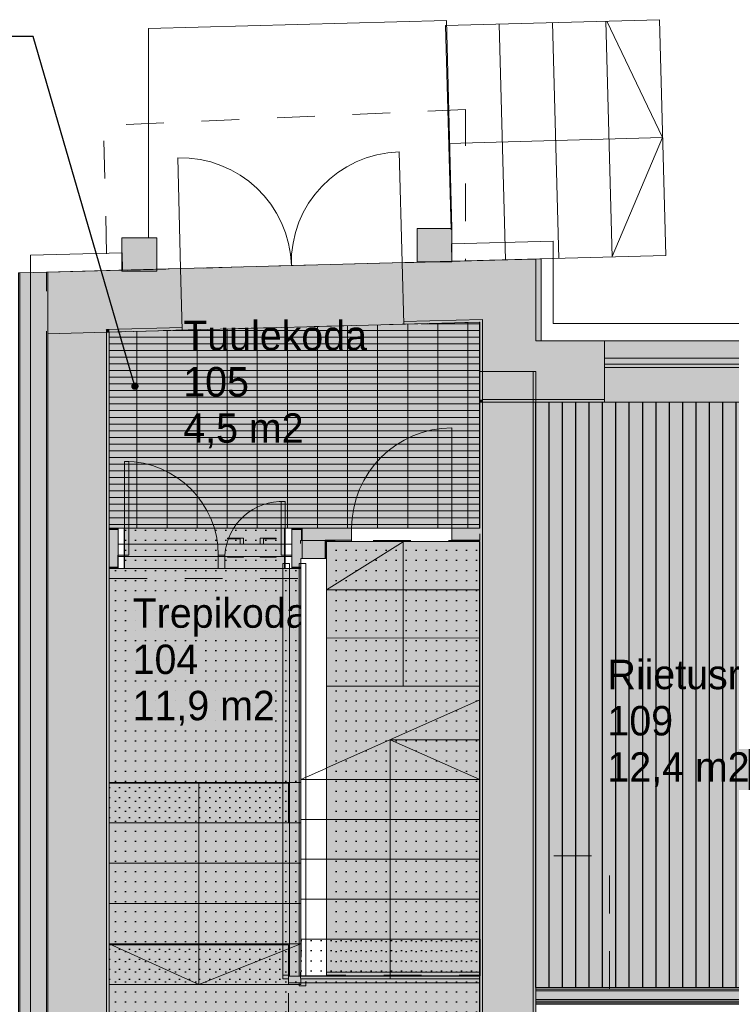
# Model space of a CAD drawing. Header units: millimetres. Extents: x -440702 to -371925, y -30725 to 14204.
# Tile 221 of 256: x -436027 to -430705, y -11237 to -3877. Entities that reach past the tile are written whole.
import ezdxf
from ezdxf.enums import TextEntityAlignment as Align

# ---------------------------------------------------------------- set-up
doc = ezdxf.new("R2010")
doc.units = ezdxf.units.MM
doc.header["$MEASUREMENT"] = 0
doc.linetypes.add('Dashed', pattern=[564.444447, 282.222223, -282.222223])
doc.linetypes.add('Wipeout_Contour', pattern=[1000, 0, -1000])
for name, color, linetype, lineweight in [('0_Pen_No__1', 7, 'Continuous', 13), ('ARCHICAD Zone Stamps_Pen_No__1', 7, 'Continuous', 13), ('New_A-03-PEENJOON_Pen_No__1', 7, 'Continuous', 13), ('New_A-13-UKS_Pen_No__1', 7, 'Continuous', 13), ('New_A-COLS.IFC Model_Pen_No__1', 7, 'Continuous', 13), ('New_A-FLOR-HRAL.IFC Model_Pen_No__1', 7, 'Continuous', 13), ('New_A-WALL.IFC Model_Pen_No__1', 7, 'Continuous', 13), ('New_ARCHICAD Doors_Pen_No__1', 7, 'Continuous', 13), ('New_ARCHICAD Windows_Pen_No__1', 7, 'Continuous', 13), ('New_C-TOPO.IFC Model_Pen_No__1', 7, 'Continuous', 13), ('New_I-WALL.IFC Model_Pen_No__1', 7, 'Continuous', 13), ('New_I-WALL.IFC Model_Pen_No__23', 7, 'Continuous', 13), ('New_TREPP_Pen_No__1', 7, 'Continuous', 13), ('SA viimistlus_põrand_Pen_No__1', 7, 'Continuous', 13), ('SA viimistlus_põrand_Pen_No__42', 8, 'Continuous', 25)]:
    doc.layers.add(name, color=color, linetype=linetype, lineweight=lineweight)
for name, color, linetype in [('A-AREA.IFC Model', 7, 'Continuous'), ('New_A-COLS.IFC Model', 7, 'Continuous'), ('New_A-FLOR.IFC Model', 7, 'Continuous'), ('New_A-WALL.IFC Model', 7, 'Continuous'), ('New_C-TOPO.IFC Model', 7, 'Continuous'), ('New_I-WALL.IFC Model', 7, 'Continuous'), ('SA viimistlus_põrand', 7, 'Continuous')]:
    doc.layers.add(name, color=color, linetype=linetype)
for name, color, linetype, lineweight, true_color in [('New_A-COLS.IFC Model_Pen_No__160', 7, 'Continuous', 0, 0xe8e8e8), ('New_A-FLOR.IFC Model_Pen_No__89', 7, 'Continuous', 20, 0x71cebe), ('New_A-WALL.IFC Model_Pen_No__160', 7, 'Continuous', 0, 0xe8e8e8), ('New_A-WALL.IFC Model_Pen_No__87', 7, 'Continuous', 20, 0x6a6a6a), ('New_I-WALL.IFC Model_Pen_No__160', 7, 'Continuous', 0, 0xe8e8e8), ('SA viimistlus_põrand_Pen_No__2', 7, 'Continuous', 15, 0x444444)]:
    doc.layers.add(name, color=color, linetype=linetype, lineweight=lineweight, true_color=true_color)
doc.styles.add('GENERATED_STYLE_1', font='txt')
doc.dimstyles.new('GENERATED_STYLE__1', dxfattribs={"dimtxt": 0.18, "dimasz": 109.44, "dimexe": 0.18, "dimexo": 0.0625, "dimgap": 0.09, "dimtad": 0, "dimtih": 1, "dimtoh": 1, "dimdec": 4, "dimzin": 0, "dimdsep": 46, "dimcen": 0.09, "dimadec": 0, "dimazin": 0, "dimtfac": 1, "dimtdec": 4, "dimtmove": 0, "dimatfit": 3, "dimldrblk": 'ARROWHEAD_11', "dimfxl": 1, "dimtolj": 1, "dimtzin": 0, "dimarcsym": 0})

# ---------------------------------------------------------------- blocks, each defined once
blk = doc.blocks.new('Slab_1_1', base_point=(-435356.9, -8055.4))
at = {"layer": 'New_A-FLOR.IFC Model_Pen_No__89', "color": 123, "linetype": 'Dashed', "lineweight": 20, "true_color": 0x71cebe, "flags": 128}
blk.add_lwpolyline([(-435356.9, -8055.4), (-433926.3, -8055.4), (-433926.3, -7770.3), (-432586.6, -7770.3), (-432586.8, -6138.2), (-435356.9, -6212.7)], close=True, dxfattribs=at)
blk = doc.blocks.new('Slab_2_1', base_point=(-432166.9, -6737.5))
at = {"layer": 'New_A-FLOR.IFC Model_Pen_No__89', "color": 123, "linetype": 'Continuous', "lineweight": 20, "true_color": 0x71cebe, "flags": 128}
blk.add_lwpolyline([(-432166.9, -6737.5), (-432166.9, -12327.5), (-405154.3, -12327.5), (-405154.3, -6737.5)], close=True, dxfattribs=at)
blk = doc.blocks.new('Slab_4_1', base_point=(-405155.3, -12327.5))
at = {"layer": 'New_A-FLOR.IFC Model_Pen_No__89', "color": 123, "linetype": 'Dashed', "lineweight": 20, "true_color": 0x71cebe, "flags": 128}
blk.add_lwpolyline([(-405155.3, -12327.5), (-405155.3, -6737.5), (-432166.8, -6737.5), (-432166.4, -10127.5), (-431616.9, -10127.5), (-431616.9, -12327.5)], close=True, dxfattribs=at)
blk = doc.blocks.new('Slab_8_1', base_point=(-435356.9, -12327.5))
at = {"layer": 'New_A-FLOR.IFC Model_Pen_No__89', "color": 123, "linetype": 'Dashed', "lineweight": 20, "true_color": 0x71cebe, "flags": 128}
blk.add_lwpolyline([(-435356.9, -12327.5), (-432586.3, -12327.5), (-432586.3, -11018.8), (-434016.9, -11018.8), (-434016.9, -11317), (-435356.9, -11317)], close=True, dxfattribs=at)
blk = doc.blocks.new('Trepikoda_104_7_1', base_point=(-435182.1, -8152.5))
at = {"layer": 'A-AREA.IFC Model', "linetype": 'Continuous', "lineweight": 0, "true_color": 0xffffff}
for points in [[(-435245.2, -7979.1), (-434045.2, -7979.1), (-434045.2, -7679.1), (-435245.2, -7679.1)], [(-433734.2, -7779.1), (-433734.2, -7829.1), (-433734.2, -11025.2), (-433924.2, -11025.2), (-433924.2, -7979.1), (-435357.9, -7979.1), (-435357.9, -9131.2), (-435357.9, -12147.8), (-435357.9, -12327.5), (-433178.1, -12327.5), (-432833.2, -12327.5), (-432587.9, -12327.5), (-432587.9, -11174.5), (-432587.9, -7779.1)]]:
    blk.add_hatch(color=7, dxfattribs=at).paths.add_polyline_path(points)
at = {"layer": 'ARCHICAD Zone Stamps_Pen_No__1', "color": 7, "lineweight": 13, "style": 'GENERATED_STYLE_1'}
for tag, p in [('ROOM_NAME', (-435182.1, -8202.8)), ('ROOM_NUMBER', (-435182.1, -8548.5)), ('ROOM_REDUCED_AREA', (-435182.1, -8894.2))]:
    blk.add_attdef(tag, text='', height=220, dxfattribs=at).set_placement(p, align=Align.TOP_LEFT)
blk = doc.blocks.new('Tuulekoda_105_8_1', base_point=(-434803.5, -6078))
at = {"layer": 'A-AREA.IFC Model', "linetype": 'Continuous', "lineweight": 0, "true_color": 0xffffff}
for points in [[(-434811.8, -6198), (-433156.1, -6153.5), (-433168.4, -5693.7), (-434824.2, -5738.2)], [(-432587.9, -6138.2), (-435357.9, -6212.7), (-435357.9, -7679.1), (-433829.2, -7679.1), (-432587.9, -7679.1), (-432587.9, -6737.5), (-432587.9, -6507.5)]]:
    blk.add_hatch(color=7, dxfattribs=at).paths.add_polyline_path(points)
at = {"layer": 'ARCHICAD Zone Stamps_Pen_No__1', "color": 7, "lineweight": 13, "style": 'GENERATED_STYLE_1'}
for tag, p in [('ROOM_NAME', (-434803.5, -6128.3)), ('ROOM_NUMBER', (-434803.5, -6474)), ('ROOM_REDUCED_AREA', (-434803.5, -6819.8))]:
    blk.add_attdef(tag, text='', height=220, dxfattribs=at).set_placement(p, align=Align.TOP_LEFT)
blk = doc.blocks.new('Riietusruum_109_11_1', base_point=(-431631.2, -8611.6))
at = {"layer": 'A-AREA.IFC Model', "linetype": 'Continuous', "lineweight": 0, "true_color": 0xffffff}
for points in [[(-429554.5, -6277.5), (-431654.5, -6277.5), (-431654.5, -6737.5), (-429554.5, -6737.5)], [(-432167.9, -6737.5), (-432167.9, -11111.5), (-429554.2, -11111.5), (-429554.2, -6737.5)]]:
    blk.add_hatch(color=7, dxfattribs=at).paths.add_polyline_path(points)
at = {"layer": 'ARCHICAD Zone Stamps_Pen_No__1', "color": 7, "lineweight": 13, "style": 'GENERATED_STYLE_1'}
for tag, p in [('ROOM_NAME', (-431631.2, -8661.9)), ('ROOM_NUMBER', (-431631.2, -9007.6)), ('ROOM_AREA', (-431631.2, -9353.3))]:
    blk.add_attdef(tag, text='', height=220, dxfattribs=at).set_placement(p, align=Align.TOP_LEFT)
blk = doc.blocks.new('Slab_32_1', base_point=(-432167.9, -11111.5))
at = {"layer": 'SA viimistlus_põrand_Pen_No__42', "linetype": 'Continuous', "lineweight": 25}
h = blk.add_hatch(dxfattribs=at)
h.set_pattern_fill('laudpõrand_150__1__0001', color=8, style=0, pattern_type=2)
h.set_pattern_definition([(90, (-432167.9, -6737.49), (-100, 0), [])])
h.paths.add_polyline_path([(-432167.9, -11111.5), (-429554.4, -11111.5), (-429554.4, -6737.5), (-432167.9, -6737.5)])
at = {"layer": 'SA viimistlus_põrand_Pen_No__1', "color": 7, "linetype": 'Continuous', "lineweight": 13, "flags": 128}
blk.add_lwpolyline([(-432167.9, -11111.5), (-429554.4, -11111.5), (-429554.4, -6737.5), (-432167.9, -6737.5)], close=True, dxfattribs=at)
blk = doc.blocks.new('Slab_35_1', base_point=(-435245.3, -7679.1))
at = {"layer": 'SA viimistlus_põrand_Pen_No__42', "linetype": 'Continuous', "lineweight": 25}
h = blk.add_hatch(dxfattribs=at)
h.set_pattern_fill('kips_0001', color=8, style=0, pattern_type=2)
h.set_pattern_definition([(0, (-434485.94, -11443.71), (0, 75), [0, -75])])
h.paths.add_polyline_path([(-435245.3, -7679.1), (-435245.3, -7979.1), (-435358.1, -7979.1), (-435358.1, -12327.5), (-435183, -12327.5), (-435181.9, -12777.5), (-432833.7, -12777.5), (-432833.7, -12327.5), (-432587.3, -12327.5), (-432587.8, -7779.1), (-433734.3, -7779.1), (-433734.3, -9471.9), (-433924.3, -9556.4), (-433924.3, -7979.1), (-434045.3, -7979.1), (-434045.3, -7679.1)])
at = {"layer": 'SA viimistlus_põrand_Pen_No__1', "color": 7, "linetype": 'Continuous', "lineweight": 13, "flags": 128}
blk.add_lwpolyline([(-435245.3, -7679.1), (-434045.3, -7679.1), (-434045.3, -7979.1), (-433924.3, -7979.1), (-433924.3, -9556.4), (-433734.3, -9471.9), (-433734.3, -7779.1), (-432587.8, -7779.1), (-432587.3, -12327.5), (-432833.7, -12327.5), (-432833.7, -12777.5), (-435181.9, -12777.5), (-435183, -12327.5), (-435358.1, -12327.5), (-435358.1, -7979.1), (-435245.3, -7979.1)], close=True, dxfattribs=at)
blk = doc.blocks.new('Slab_50_1', base_point=(-435356.9, -12327.5))
at = {"layer": 'New_A-FLOR.IFC Model_Pen_No__89', "color": 123, "linetype": 'Continuous', "lineweight": 20, "true_color": 0x71cebe, "flags": 128}
blk.add_lwpolyline([(-435356.9, -12327.5), (-432586.1, -12327.5), (-432586.3, -10997.3), (-433926.3, -10997.3), (-433923.2, -11088.3), (-435356.9, -11088.3)], close=True, dxfattribs=at)
blk = doc.blocks.new('Slab_54_1', base_point=(-432692.7, -4550))
at = {"layer": 'New_A-FLOR.IFC Model_Pen_No__89', "color": 123, "linetype": 'Dashed', "lineweight": 20, "true_color": 0x71cebe, "flags": 128}
blk.add_lwpolyline([(-432692.7, -4550), (-435399.4, -4669.2), (-435374.6, -5753), (-432692.7, -5680.9)], close=True, dxfattribs=at)
blk = doc.blocks.new('Slab_63_1', base_point=(-435356.9, -11088.3))
at = {"layer": 'SA viimistlus_põrand_Pen_No__42', "linetype": 'Continuous', "lineweight": 25}
h = blk.add_hatch(dxfattribs=at)
h.set_pattern_fill('kips_0001', color=8, style=0, pattern_type=2)
h.set_pattern_definition([(0, (-434981.18, -10674.47), (0, 75), [0, -75])])
h.paths.add_polyline_path([(-435356.9, -11088.3), (-434017, -11088.3), (-434016.9, -10792.3), (-435356.9, -10792.3)])
at = {"layer": 'SA viimistlus_põrand_Pen_No__1', "color": 7, "linetype": 'Continuous', "lineweight": 13, "flags": 128}
blk.add_lwpolyline([(-435356.9, -11088.3), (-435356.9, -10792.3), (-434016.9, -10792.3), (-434017, -11088.3)], close=True, dxfattribs=at)
blk = doc.blocks.new('Slab_64_1', base_point=(-435356.9, -9881.1))
at = {"layer": 'SA viimistlus_põrand_Pen_No__42', "linetype": 'Continuous', "lineweight": 25}
h = blk.add_hatch(dxfattribs=at)
h.set_pattern_fill('kips_0001', color=8, style=0, pattern_type=2)
h.set_pattern_definition([(0, (-434981.18, -9467.295), (0, 75), [0, -75])])
h.paths.add_polyline_path([(-435356.9, -9881.1), (-434017, -9881.1), (-434016.9, -9585.1), (-435356.9, -9585.1)])
at = {"layer": 'SA viimistlus_põrand_Pen_No__1', "color": 7, "linetype": 'Continuous', "lineweight": 13, "flags": 128}
blk.add_lwpolyline([(-435356.9, -9881.1), (-435356.9, -9585.1), (-434016.9, -9585.1), (-434017, -9881.1)], close=True, dxfattribs=at)
blk = doc.blocks.new('Column_1_1', base_point=(-435132.4, -5626.7))
at = {"layer": 'New_A-COLS.IFC Model_Pen_No__160', "linetype": 'Continuous', "lineweight": 0, "true_color": 0x747474}
blk.add_hatch(color=8, dxfattribs=at).paths.add_polyline_path([(-435262.4, -5506.9), (-435262.4, -5750), (-435002.4, -5743), (-435002.4, -5506.9)])
at = {"layer": 'New_A-COLS.IFC Model_Pen_No__1', "color": 7, "linetype": 'Continuous', "lineweight": 13}
for p, q in [((-435262.4, -5506.9), (-435262.4, -5750)), ((-435002.4, -5506.9), (-435262.4, -5506.9)), ((-435002.4, -5743), (-435002.4, -5506.9)), ((-435262.4, -5750), (-435002.4, -5743))]:
    blk.add_line(p, q, dxfattribs=at)
blk = doc.blocks.new('Column_2_1', base_point=(-432924.3, -5562.6))
at = {"layer": 'New_A-COLS.IFC Model_Pen_No__160', "linetype": 'Continuous', "lineweight": 0, "true_color": 0x747474}
blk.add_hatch(color=8, dxfattribs=at).paths.add_polyline_path([(-433054.3, -5438.2), (-433054.3, -5690.6), (-432794.3, -5683.6), (-432794.3, -5438.2)])
at = {"layer": 'New_A-COLS.IFC Model_Pen_No__1', "color": 7, "linetype": 'Continuous', "lineweight": 13}
for p, q in [((-433054.3, -5438.2), (-433054.3, -5690.6)), ((-432794.3, -5438.2), (-433054.3, -5438.2)), ((-432794.3, -5683.6), (-432794.3, -5438.2)), ((-433054.3, -5690.6), (-432794.3, -5683.6))]:
    blk.add_line(p, q, dxfattribs=at)
blk = doc.blocks.new('Morph_2_1')
at = {"layer": 'New_C-TOPO.IFC Model_Pen_No__1', "color": 7, "linetype": 'Continuous', "lineweight": 13, "flags": 128}
for points in [[(-435062.4, -3944), (-432836.1, -3884.1)], [(-432836.1, -3884.1), (-432794.3, -5438.2)], [(-435062.4, -5506.9), (-435062.4, -3944)], [(-432794.3, -5438.2), (-433054.3, -5438.2)], [(-433054.3, -5438.2), (-433054.3, -5690.6)], [(-435002.4, -5506.9), (-435062.4, -5506.9)], [(-435002.4, -5743), (-435002.4, -5506.9)], [(-433054.3, -5690.6), (-435002.4, -5743)]]:
    blk.add_lwpolyline(points, dxfattribs=at)
blk = doc.blocks.new('Opening_4_1')
at = {"color": 254, "linetype": 'Wipeout_Contour', "lineweight": 0, "ltscale": 3471473.595785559}
blk.add_wipeout([(-433923.2, -7905.4), (-433923.2, -11025.2), (-433913.2, -11025.2), (-433743.2, -11025.2), (-433733.2, -11025.2), (-433733.2, -7905.4), (-433743.2, -7905.4), (-433913.2, -7905.4)], dxfattribs=at).dxf.layer = 'New_I-WALL.IFC Model'
at = {"layer": 'New_I-WALL.IFC Model_Pen_No__1', "color": 7, "linetype": 'Continuous', "lineweight": 13, "flags": 128}
for points in [[(-433923.2, -7905.4), (-433923.2, -11025.2)], [(-433733.2, -11025.2), (-433733.2, -7905.4)], [(-433923.2, -11025.2), (-433913.2, -11025.2)], [(-433913.2, -11025.2), (-433743.2, -11025.2)], [(-433743.2, -11025.2), (-433733.2, -11025.2)]]:
    blk.add_lwpolyline(points, dxfattribs=at)
at = {"layer": 'New_I-WALL.IFC Model_Pen_No__23', "color": 7, "linetype": 'Continuous', "lineweight": 13, "flags": 128}
for points in [[(-433913.2, -7905.4), (-433923.2, -7905.4)], [(-433743.2, -7905.4), (-433913.2, -7905.4)], [(-433733.2, -7905.4), (-433743.2, -7905.4)]]:
    blk.add_lwpolyline(points, dxfattribs=at)
blk = doc.blocks.new('Wall_9_1', base_point=(-435586.9, -12602.5))
at = {"color": 254, "linetype": 'Wipeout_Contour', "lineweight": 0, "ltscale": 1741905.436353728}
blk.add_wipeout([(-435356.9, -12327.5), (-435356.9, -6212.7), (-435376.9, -6213.2), (-435376.9, -12327.5)], dxfattribs=at).dxf.layer = 'New_A-WALL.IFC Model'
at = {"color": 254, "linetype": 'Wipeout_Contour', "lineweight": 0, "ltscale": 1742825.381895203}
blk.add_wipeout([(-435376.9, -12327.5), (-435376.9, -6213.2), (-435816.9, -6225.1), (-435816.9, -12327.5)], dxfattribs=at).dxf.layer = 'New_A-WALL.IFC Model'
at = {"layer": 'New_A-WALL.IFC Model_Pen_No__87', "color": 251, "linetype": 'Continuous', "lineweight": 20, "true_color": 0x6a6a6a, "flags": 128}
for points in [[(-435376.9, -6213.2), (-435816.9, -6225.1)], [(-435816.9, -6225.1), (-435816.9, -12327.5)], [(-435356.9, -6212.7), (-435376.9, -6213.2)], [(-435356.9, -12327.5), (-435356.9, -6212.7)], [(-435376.9, -12327.5), (-435816.9, -12327.5)], [(-435356.9, -12327.5), (-435376.9, -12327.5)]]:
    blk.add_lwpolyline(points, dxfattribs=at)
blk = doc.blocks.new('Wall_32_1', base_point=(-433828.2, -7729.1))
at = {"layer": 'New_I-WALL.IFC Model_Pen_No__160', "linetype": 'Continuous', "lineweight": 0, "true_color": 0x747474}
for points in [[(-433923.2, -7679.1), (-433913.2, -7684.4), (-433913.2, -7679.1)], [(-433913.2, -7684.4), (-433752.2, -7769.1), (-433743.2, -7769.1), (-433743.2, -7679.1), (-433913.2, -7679.1)], [(-433913.2, -7769.1), (-433752.2, -7769.1), (-433913.2, -7684.4)], [(-433923.2, -7769.1), (-433923.2, -7905.4), (-433913.2, -7905.4), (-433913.2, -7769.1)], [(-433752.2, -7769.1), (-433913.2, -7769.1), (-433913.2, -7905.4), (-433743.2, -7905.4), (-433743.2, -7773.8)], [(-433743.2, -7769.1), (-433752.2, -7769.1), (-433743.2, -7773.8)], [(-433743.2, -7769.1), (-433743.2, -7773.8), (-433733.2, -7779.1), (-433733.2, -7769.1)], [(-433733.2, -7779.1), (-433743.2, -7773.8), (-433743.2, -7779.1)], [(-433743.2, -7779.1), (-433743.2, -7905.4), (-433733.2, -7905.4), (-433733.2, -7779.1)]]:
    blk.add_hatch(color=8, dxfattribs=at).paths.add_polyline_path(points)
at = {"layer": 'New_I-WALL.IFC Model_Pen_No__1', "color": 7, "linetype": 'Continuous', "lineweight": 13}
for p, q in [((-433913.2, -7679.1), (-433913.2, -7684.4)), ((-433913.2, -7684.4), (-433913.2, -7769.1)), ((-433913.2, -7769.1), (-433913.2, -7905.4)), ((-433743.2, -7769.1), (-433743.2, -7773.8)), ((-433743.2, -7773.8), (-433743.2, -7779.1)), ((-433743.2, -7779.1), (-433743.2, -7905.4))]:
    blk.add_line(p, q, dxfattribs=at)
at = {"layer": 'New_I-WALL.IFC Model_Pen_No__1', "color": 7, "linetype": 'Continuous', "lineweight": 13, "flags": 128}
for points in [[(-433923.2, -7679.1), (-433913.2, -7679.1)], [(-433913.2, -7679.1), (-433743.2, -7679.1)], [(-433733.2, -7905.4), (-433733.2, -7779.1)]]:
    blk.add_lwpolyline(points, dxfattribs=at)
blk = doc.blocks.new('Door (Wall) 18')
at = {"layer": 'New_ARCHICAD Doors_Pen_No__1', "color": 7, "linetype": 'Continuous', "lineweight": 13}
for p, q in [((-828.2, 0), (-828.2, 828.2)), ((828.2, 0), (828.2, 828.2))]:
    blk.add_line(p, q, dxfattribs=at)
for centre, start, end in [((-828.2, 0), 0, 90), ((828.2, 0), 90, 180)]:
    blk.add_arc(centre, 828.2, start, end, dxfattribs=at)
blk = doc.blocks.new('Wall_35_1', base_point=(-435696.4, -5991.7))
at = {"layer": 'New_A-WALL.IFC Model_Pen_No__160', "linetype": 'Continuous', "lineweight": 0, "true_color": 0x747474}
for points in [[(-433155.6, -6133.5), (-432566.9, -6117.7), (-432126.9, -5665.7), (-433167.4, -5693.7)], [(-435376.9, -6193.2), (-434811.3, -6178), (-434823.2, -5738.2), (-435376.9, -5753.1)], [(-435826.9, -6205.3), (-435826.9, -5906.8), (-436026.9, -5776.6), (-436026.9, -6210.7)], [(-435356.9, -6212.7), (-434810.8, -6198), (-434811.3, -6178), (-435356.9, -6192.7)], [(-433155.1, -6153.5), (-432586.9, -6138.2), (-432566.9, -6117.7), (-433155.6, -6133.5)], [(-435376.9, -6193.2), (-435376.9, -6199.7), (-435356.9, -6212.7), (-435356.9, -6192.7)], [(-435356.9, -6212.7), (-435376.9, -6199.7), (-435376.9, -6213.2)]]:
    blk.add_hatch(color=8, dxfattribs=at).paths.add_polyline_path(points)
at = {"layer": 'New_A-WALL.IFC Model_Pen_No__1', "color": 7, "linetype": 'Continuous', "lineweight": 13}
for p, q in [((-434810.8, -6198), (-434823.2, -5738.2)), ((-433155.1, -6153.5), (-433167.4, -5693.7)), ((-435376.9, -6193.2), (-434811.3, -6178)), ((-433155.6, -6133.5), (-432566.9, -6117.7)), ((-435376.9, -6193.2), (-435376.9, -6199.7))]:
    blk.add_line(p, q, dxfattribs=at)
at = {"layer": 'New_A-WALL.IFC Model_Pen_No__1', "color": 7, "linetype": 'Continuous', "lineweight": 13, "flags": 128}
for points in [[(-432126.9, -5665.7), (-433167.4, -5693.7)], [(-434823.2, -5738.2), (-435376.9, -5753.1)], [(-433155.1, -6153.5), (-432586.9, -6138.2)], [(-435356.9, -6212.7), (-434810.8, -6198)]]:
    blk.add_lwpolyline(points, dxfattribs=at)
at = {"layer": 'New_ARCHICAD Doors_Pen_No__1', "color": 7, "linetype": 'Continuous', "lineweight": 13, "zscale": 1000, "rotation": 1.539633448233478}
blk.add_blockref('Door (Wall) 18', (-433995.3, -5715.9), dxfattribs=at)
blk = doc.blocks.new('Window (Wall) 11')
at = {"layer": 'New_ARCHICAD Windows_Pen_No__1', "color": 7, "linetype": 'Continuous', "lineweight": 13}
for p, q in [((1050, -260), (-1050, -260)), ((-1050, -260), (-1050, -285)), ((-1050, -285), (-1050, -330)), ((-1050, -285), (1050, -285)), ((1050, -285), (1050, -260)), ((1050, -330), (1050, -285)), ((-1050, -330), (1050, -330))]:
    blk.add_line(p, q, dxfattribs=at)
blk = doc.blocks.new('Wall_40_1', base_point=(-404954.3, -6507.5))
at = {"layer": 'New_A-WALL.IFC Model_Pen_No__160', "linetype": 'Continuous', "lineweight": 0, "true_color": 0x747474}
for points in [[(-432566.9, -6277.5), (-432566.9, -6717.5), (-432126.9, -6277.5)], [(-432126.9, -6277.5), (-432566.9, -6717.5), (-432126.9, -6717.5)], [(-432126.9, -6717.5), (-431653.5, -6717.5), (-431653.5, -6277.5), (-432126.9, -6277.5)], [(-432566.9, -6717.5), (-432586.9, -6717.5), (-432586.9, -6737.5)], [(-432566.9, -6717.5), (-432586.9, -6737.5), (-432566.9, -6737.5)], [(-432566.9, -6737.5), (-431653.5, -6737.5), (-431653.5, -6717.5), (-432566.9, -6717.5)]]:
    blk.add_hatch(color=8, dxfattribs=at).paths.add_polyline_path(points)
at = {"layer": 'New_A-WALL.IFC Model_Pen_No__1', "color": 7, "linetype": 'Continuous', "lineweight": 13}
for p, q in [((-431653.5, -6277.5), (-431653.5, -6737.5)), ((-429553.5, -6277.5), (-431653.5, -6277.5)), ((-431653.5, -6717.5), (-432566.9, -6717.5)), ((-431653.5, -6737.5), (-429553.5, -6737.5))]:
    blk.add_line(p, q, dxfattribs=at)
at = {"layer": 'New_A-WALL.IFC Model_Pen_No__1', "color": 7, "linetype": 'Continuous', "lineweight": 13, "flags": 128}
for points in [[(-431653.5, -6277.5), (-432126.9, -6277.5)], [(-432586.9, -6737.5), (-432586.9, -6717.5)], [(-432586.9, -6737.5), (-431653.5, -6737.5)]]:
    blk.add_lwpolyline(points, dxfattribs=at)
at = {"layer": 'New_ARCHICAD Windows_Pen_No__1', "color": 7, "linetype": 'Continuous', "lineweight": 13, "zscale": 1000, "rotation": 180}
blk.add_blockref('Window (Wall) 11', (-430603.5, -6737.5), dxfattribs=at)
blk = doc.blocks.new('Wall_50_1', base_point=(-435696.4, -12602.5))
at = {"layer": 'New_A-WALL.IFC Model_Pen_No__160', "linetype": 'Continuous', "lineweight": 0, "true_color": 0x747474}
for points in [[(-436035.9, -5770.8), (-436026.9, -5776.6), (-436026.9, -5770.5)], [(-436026.9, -12857.5), (-436026.9, -5776.6), (-436035.9, -5770.8), (-436035.9, -12857.5)], [(-435826.9, -5765.2), (-436026.9, -5770.5), (-436026.9, -5776.6), (-435826.9, -5906.8)], [(-435376.9, -5753.1), (-435826.9, -5765.2), (-435826.9, -5906.8), (-435386.5, -6193.5), (-435376.9, -6193.2)], [(-435386.5, -6193.5), (-435826.9, -5906.8), (-435826.9, -6205.3)], [(-436026.9, -6210.7), (-436026.9, -12857.5), (-436011.3, -12857.5), (-435826.9, -12708.2), (-435826.9, -6205.3)], [(-435826.9, -6205.3), (-435826.9, -12347.5), (-435381.6, -12347.5), (-435376.9, -12343.7), (-435376.9, -6199.7), (-435386.5, -6193.5)], [(-435376.9, -6193.2), (-435386.5, -6193.5), (-435376.9, -6199.7)], [(-435376.9, -6213.2), (-435376.9, -12327.5), (-435356.9, -12327.5), (-435356.9, -6212.7)], [(-435376.9, -12343.7), (-435381.6, -12347.5), (-435376.9, -12347.5)], [(-435826.9, -12708.2), (-436011.3, -12857.5), (-435826.9, -12857.5)], [(-436035.9, -12877.5), (-436026.9, -12877.5), (-436026.9, -12870.2)], [(-435826.9, -12857.5), (-436011.3, -12857.5), (-436026.9, -12870.2), (-436026.9, -12877.5), (-435826.9, -12877.5)], [(-436026.9, -12857.5), (-436026.9, -12870.2), (-436011.3, -12857.5)]]:
    blk.add_hatch(color=8, dxfattribs=at).paths.add_polyline_path(points)
at = {"layer": 'New_A-WALL.IFC Model_Pen_No__1', "color": 7, "linetype": 'Continuous', "lineweight": 13}
for p, q in [((-436026.9, -5770.5), (-436026.9, -5776.6)), ((-436026.9, -12857.5), (-436026.9, -5776.6)), ((-435826.9, -5765.2), (-435826.9, -5906.8)), ((-435826.9, -12708.2), (-435826.9, -6205.3)), ((-435376.9, -6193.2), (-435376.9, -6199.7)), ((-435376.9, -12343.7), (-435376.9, -6199.7))]:
    blk.add_line(p, q, dxfattribs=at)
at = {"layer": 'New_A-WALL.IFC Model_Pen_No__1', "color": 7, "linetype": 'Continuous', "lineweight": 13, "flags": 128}
for points in [[(-436035.9, -5770.8), (-436026.9, -5770.5)], [(-436035.9, -5770.8), (-436035.9, -12198.5)], [(-436026.9, -5770.5), (-435826.9, -5765.2)], [(-435826.9, -5765.2), (-435376.9, -5753.1)], [(-435356.9, -7679.1), (-435356.9, -6212.7)], [(-435356.9, -12327.5), (-435356.9, -7979.1)]]:
    blk.add_lwpolyline(points, dxfattribs=at)
at = {"layer": 'New_I-WALL.IFC Model_Pen_No__1', "color": 7, "linetype": 'Continuous', "lineweight": 13}
for p, q in [((-435376.9, -12343.7), (-435376.9, -12347.5)), ((-435826.9, -12708.2), (-435826.9, -12857.5)), ((-436026.9, -12870.2), (-436026.9, -12877.5))]:
    blk.add_line(p, q, dxfattribs=at)
at = {"layer": 'New_I-WALL.IFC Model_Pen_No__1', "color": 7, "linetype": 'Continuous', "lineweight": 13, "flags": 128}
for points in [[(-436035.9, -12877.5), (-436026.9, -12877.5)], [(-436026.9, -12877.5), (-435826.9, -12877.5)]]:
    blk.add_lwpolyline(points, dxfattribs=at)
blk = doc.blocks.new('Wall_51_1', base_point=(-432376.9, -6507.5))
at = {"layer": 'New_I-WALL.IFC Model_Pen_No__160', "linetype": 'Continuous', "lineweight": 0, "true_color": 0x747474}
for points in [[(-432586.9, -6507.5), (-432586.9, -12327.5), (-432566.9, -12327.5), (-432566.9, -6507.5)], [(-432566.9, -6507.5), (-432566.9, -12327.5), (-432186.9, -12327.5), (-432186.9, -6507.5)], [(-432186.9, -6507.5), (-432186.9, -12327.5), (-432166.9, -12327.5), (-432166.9, -6507.5)]]:
    blk.add_hatch(color=8, dxfattribs=at).paths.add_polyline_path(points)
at = {"layer": 'New_I-WALL.IFC Model_Pen_No__1', "color": 7, "linetype": 'Continuous', "lineweight": 13}
for p, q in [((-432566.9, -6507.5), (-432566.9, -12327.5)), ((-432186.9, -6507.5), (-432186.9, -12327.5))]:
    blk.add_line(p, q, dxfattribs=at)
at = {"layer": 'New_I-WALL.IFC Model_Pen_No__1', "color": 7, "linetype": 'Continuous', "lineweight": 13, "flags": 128}
for points in [[(-432586.9, -6507.5), (-432586.9, -7679.1)], [(-432166.9, -6507.5), (-432586.9, -6507.5)], [(-432166.9, -11111.5), (-432166.9, -6507.5)], [(-432586.9, -7779.1), (-432586.9, -12327.5)], [(-432166.9, -12327.5), (-432166.9, -11237.5)]]:
    blk.add_lwpolyline(points, dxfattribs=at)
blk = doc.blocks.new('Door (Wall) 30')
at = {"layer": 'New_ARCHICAD Doors_Pen_No__1', "color": 7, "linetype": 'Continuous', "lineweight": 13}
for p, q in [((-650, -120), (650, -120)), ((-650, -210), (-650, -120)), ((287.5, -75), (167.5, -75)), ((167.5, -75), (167.5, -80)), ((167.5, -80), (262.5, -80)), ((250, -118), (250, -120)), ((300, -118), (250, -118)), ((262.5, -80), (262.5, -118)), ((287.5, -118), (287.5, -75)), ((300, -120), (300, -118)), ((450, -118), (400, -118)), ((400, -118), (400, -120)), ((532.5, -75), (412.5, -75)), ((412.5, -75), (412.5, -118)), ((437.5, -80), (532.5, -80)), ((437.5, -118), (437.5, -80)), ((450, -120), (450, -118)), ((532.5, -80), (532.5, -75)), ((650, -120), (650, -210)), ((650, -210), (-650, -210)), ((167.5, -210), (167.5, -215)), ((167.5, -215), (287.5, -215)), ((287.5, -215), (287.5, -210)), ((412.5, -210), (412.5, -215)), ((412.5, -215), (532.5, -215)), ((532.5, -215), (532.5, -210))]:
    blk.add_line(p, q, dxfattribs=at)
blk = doc.blocks.new('Wall_55_1', base_point=(-435696.4, -7829.1))
at = {"layer": 'New_I-WALL.IFC Model_Pen_No__160', "linetype": 'Continuous', "lineweight": 0, "true_color": 0x747474}
for points in [[(-435356.9, -7689.1), (-435291.4, -7689.1), (-435291.4, -7679.1), (-435356.9, -7679.1)], [(-435356.9, -7969.1), (-435291.4, -7969.1), (-435291.4, -7689.1), (-435356.9, -7689.1)], [(-433991.4, -7689.1), (-433923.2, -7689.1), (-433923.2, -7679.1), (-433991.4, -7679.1)], [(-433991.4, -7969.1), (-433923.2, -7969.1), (-433923.2, -7689.1), (-433991.4, -7689.1)], [(-435356.9, -7979.1), (-435291.4, -7979.1), (-435291.4, -7969.1), (-435356.9, -7969.1)], [(-433991.4, -7979.1), (-433923.2, -7979.1), (-433923.2, -7969.1), (-433991.4, -7969.1)]]:
    blk.add_hatch(color=8, dxfattribs=at).paths.add_polyline_path(points)
at = {"layer": 'New_I-WALL.IFC Model_Pen_No__1', "color": 7, "linetype": 'Continuous', "lineweight": 13}
for p, q in [((-435356.9, -7689.1), (-435291.4, -7689.1)), ((-435291.4, -7979.1), (-435291.4, -7679.1)), ((-433991.4, -7979.1), (-433991.4, -7679.1)), ((-433991.4, -7689.1), (-433923.2, -7689.1)), ((-435356.9, -7969.1), (-435291.4, -7969.1)), ((-433991.4, -7969.1), (-433923.2, -7969.1))]:
    blk.add_line(p, q, dxfattribs=at)
at = {"layer": 'New_I-WALL.IFC Model_Pen_No__1', "color": 7, "linetype": 'Continuous', "lineweight": 13, "flags": 128}
for points in [[(-435291.4, -7679.1), (-435356.9, -7679.1)], [(-433923.2, -7679.1), (-433991.4, -7679.1)], [(-435356.9, -7979.1), (-435291.4, -7979.1)], [(-433991.4, -7979.1), (-433923.2, -7979.1)]]:
    blk.add_lwpolyline(points, dxfattribs=at)
at = {"layer": 'New_ARCHICAD Doors_Pen_No__1', "color": 7, "linetype": 'Continuous', "lineweight": 13, "zscale": 1000}
blk.add_blockref('Door (Wall) 30', (-434641.4, -7679.1), dxfattribs=at)
blk = doc.blocks.new('Door (Wall) 31')
at = {"layer": 'New_ARCHICAD Doors_Pen_No__1', "color": 7, "linetype": 'Continuous', "lineweight": 13}
blk.add_line((375, 0), (375, 750), dxfattribs=at)
blk.add_arc((375, 0), 750, 90, 180, dxfattribs=at)
blk = doc.blocks.new('Wall_56_1', base_point=(-433828.2, -7729.1))
at = {"layer": 'New_I-WALL.IFC Model_Pen_No__160', "linetype": 'Continuous', "lineweight": 0, "true_color": 0x747474}
for points in [[(-433913.2, -7684.4), (-433923.2, -7679.1), (-433923.2, -7769.1), (-433913.2, -7769.1)], [(-433743.2, -7769.1), (-433544.5, -7769.1), (-433544.5, -7679.1), (-433743.2, -7679.1)], [(-432794.5, -7769.1), (-432586.9, -7769.1), (-432586.9, -7679.1), (-432794.5, -7679.1)], [(-433733.2, -7779.1), (-433544.5, -7779.1), (-433544.5, -7769.1), (-433733.2, -7769.1)], [(-432794.5, -7779.1), (-432586.9, -7779.1), (-432586.9, -7769.1), (-432794.5, -7769.1)]]:
    blk.add_hatch(color=8, dxfattribs=at).paths.add_polyline_path(points)
at = {"layer": 'New_I-WALL.IFC Model_Pen_No__1', "color": 7, "linetype": 'Continuous', "lineweight": 13}
for p, q in [((-433544.5, -7779.1), (-433544.5, -7679.1)), ((-432794.5, -7779.1), (-432794.5, -7679.1)), ((-433743.2, -7769.1), (-433544.5, -7769.1)), ((-432794.5, -7769.1), (-432586.9, -7769.1))]:
    blk.add_line(p, q, dxfattribs=at)
at = {"layer": 'New_I-WALL.IFC Model_Pen_No__1', "color": 7, "linetype": 'Continuous', "lineweight": 13, "flags": 128}
for points in [[(-433544.5, -7679.1), (-433743.2, -7679.1)], [(-432586.9, -7679.1), (-432794.5, -7679.1)], [(-433733.2, -7779.1), (-433544.5, -7779.1)], [(-432794.5, -7779.1), (-432586.9, -7779.1)]]:
    blk.add_lwpolyline(points, dxfattribs=at)
at = {"layer": 'New_ARCHICAD Doors_Pen_No__1', "color": 7, "linetype": 'Continuous', "lineweight": 13, "zscale": 1000}
blk.add_blockref('Door (Wall) 31', (-433169.5, -7679.1), dxfattribs=at)
blk = doc.blocks.new('Wall_69_1', base_point=(-432376.9, -11174.5))
at = {"layer": 'New_I-WALL.IFC Model_Pen_No__160', "linetype": 'Continuous', "lineweight": 0, "true_color": 0x747474}
for points in [[(-432166.9, -11124), (-430490.2, -11124), (-430490.2, -11111.5), (-432166.9, -11111.5)], [(-432166.9, -11136.5), (-430490.2, -11136.5), (-430490.2, -11124), (-432166.9, -11124)], [(-432166.9, -11202.5), (-430490.2, -11202.5), (-430490.2, -11136.5), (-432166.9, -11136.5)], [(-432166.9, -11215), (-430490.2, -11215), (-430490.2, -11202.5), (-432166.9, -11202.5)], [(-432166.9, -11227.5), (-430490.2, -11227.5), (-430490.2, -11215), (-432166.9, -11215)], [(-432166.9, -11237.5), (-430490.2, -11237.5), (-430490.2, -11227.5), (-432166.9, -11227.5)]]:
    blk.add_hatch(color=8, dxfattribs=at).paths.add_polyline_path(points)
at = {"layer": 'New_I-WALL.IFC Model_Pen_No__1', "color": 7, "linetype": 'Continuous', "lineweight": 13}
for p, q in [((-432166.9, -11124), (-430490.2, -11124)), ((-432166.9, -11136.5), (-430490.2, -11136.5)), ((-432166.9, -11202.5), (-430490.2, -11202.5)), ((-432166.9, -11215), (-430490.2, -11215)), ((-432166.9, -11227.5), (-430490.2, -11227.5))]:
    blk.add_line(p, q, dxfattribs=at)
at = {"layer": 'New_I-WALL.IFC Model_Pen_No__1', "color": 7, "linetype": 'Continuous', "lineweight": 13, "flags": 128}
for points in [[(-430490.2, -11111.5), (-432166.9, -11111.5)], [(-430490.2, -11237.5), (-430490.2, -11111.5)], [(-432166.9, -11237.5), (-430616.2, -11237.5)]]:
    blk.add_lwpolyline(points, dxfattribs=at)
blk = doc.blocks.new('Wall_81_1', base_point=(-432356.9, -5902))
at = {"layer": 'New_A-WALL.IFC Model_Pen_No__160', "linetype": 'Continuous', "lineweight": 0, "true_color": 0x747474}
for points in [[(-432126.9, -6277.5), (-432126.9, -5665.7), (-432566.9, -6117.7), (-432566.9, -6277.5)], [(-432586.9, -6138.2), (-432586.9, -6717.5), (-432566.9, -6717.5), (-432566.9, -6117.7)]]:
    blk.add_hatch(color=8, dxfattribs=at).paths.add_polyline_path(points)
at = {"layer": 'New_A-WALL.IFC Model_Pen_No__1', "color": 7, "linetype": 'Continuous', "lineweight": 13}
for p, q in [((-432566.9, -6117.7), (-432566.9, -6277.5)), ((-432566.9, -6277.5), (-432566.9, -6717.5))]:
    blk.add_line(p, q, dxfattribs=at)
at = {"layer": 'New_A-WALL.IFC Model_Pen_No__1', "color": 7, "linetype": 'Continuous', "lineweight": 13, "flags": 128}
for points in [[(-432126.9, -6277.5), (-432126.9, -5665.7)], [(-432586.9, -6138.2), (-432586.9, -6717.5)]]:
    blk.add_lwpolyline(points, dxfattribs=at)
blk = doc.blocks.new('Wall 1')
at = {"layer": 'New_A-WALL.IFC Model_Pen_No__1', "color": 7, "linetype": 'Continuous', "lineweight": 13}
for p, q in [((5220.4, 13484.3), (4459.4, 13463.9)), ((5220.5, 12870.1), (5220.4, 13484.3)), ((1995.7, 13397.7), (1310.3, 13379.3)), ((1999.2, 13267.7), (1995.7, 13397.7)), ((4459.4, 13463.9), (4462.9, 13333.9)), ((1310.3, 13379.3), (1310.3, 6730.1)), ((4462.9, 13333.9), (5090.4, 13350.8)), ((5090.4, 13350.8), (5090.5, 12740.1)), ((1440.3, 13252.7), (1999.2, 13267.7)), ((1440.3, 6600.1), (1440.3, 13252.7)), ((14817.9, 12870.1), (5220.5, 12870.1)), ((5090.5, 12740.1), (14817.9, 12740.1))]:
    blk.add_line(p, q, dxfattribs=at)
blk = doc.blocks.new('Railing 1')
at = {"layer": 'New_A-FLOR-HRAL.IFC Model_Pen_No__1', "color": 7, "linetype": 'Continuous', "lineweight": 13}
for p, q in [((3068.8, 10946), (3068.8, 7868.1)), ((3068.8, 10946), (3118.8, 10946)), ((3118.8, 10946), (3118.8, 7868.1)), ((3190.7, 10946), (3190.7, 7859.6)), ((3190.7, 10946), (3240.7, 10946)), ((3240.7, 10946), (3240.7, 7859.6)), ((3068.8, 7868.1), (3068.8, 7841.6)), ((3068.8, 7868.1), (3118.8, 7868.1)), ((3068.8, 7841.6), (3110.1, 7841.6)), ((4540.9, 7859.6), (3110.1, 7859.6)), ((3110.1, 7859.6), (3110.1, 7809.6)), ((3110.1, 7809.6), (4540.9, 7809.6)), ((3118.8, 7868.1), (3118.8, 7859.6)), ((3190.7, 7809.6), (3190.7, 7788.6)), ((3240.7, 7809.6), (3240.7, 7788.6)), ((4540.9, 7809.6), (4540.9, 7859.6)), ((3190.7, 7788.6), (3240.7, 7788.6))]:
    blk.add_line(p, q, dxfattribs=at)
blk = doc.blocks.new('Slab_69_1', base_point=(-433923.2, -11025.2))
at = {"layer": 'SA viimistlus_põrand_Pen_No__42', "linetype": 'Continuous', "lineweight": 25}
h = blk.add_hatch(dxfattribs=at)
h.set_pattern_fill('kips_0001', color=8, style=0, pattern_type=2)
h.set_pattern_definition([(0, (-433547.38, -10611.36), (0, 75), [0, -75])])
h.paths.add_polyline_path([(-433923.2, -11025.2), (-432583.2, -11025.2), (-432583.1, -10749.4), (-433923.1, -10749.4)])
at = {"layer": 'SA viimistlus_põrand_Pen_No__1', "color": 7, "linetype": 'Continuous', "lineweight": 13, "flags": 128}
blk.add_lwpolyline([(-433923.2, -11025.2), (-433923.1, -10749.4), (-432583.1, -10749.4), (-432583.2, -11025.2)], close=True, dxfattribs=at)
blk = doc.blocks.new('ARROWHEAD_11')
at = {"color": 0, "linetype": 'Continuous', "lineweight": 0}
blk.add_line((0, 0), (-1, 0), dxfattribs=at)
at = {"color": 0, "linetype": 'Continuous', "lineweight": 0, "const_width": 0.25, "flags": 128}
blk.add_lwpolyline([(-0.125, 0, 1), (0.125, 0, 1)], format="xyb", close=True, dxfattribs=at)

msp = doc.modelspace()

# ---------------------------------------------------------------- hatches: boundary and pattern name
at = {"layer": 'SA viimistlus_põrand_Pen_No__1', "linetype": 'Continuous', "lineweight": 13}
h = msp.add_hatch(dxfattribs=at)
h.set_pattern_fill('Brick___Stack_Bond_0001', style=0, pattern_type=2)
h.set_pattern_definition([(0, (0, 0), (0, 50), []), (90, (0, 0), (-225, 0), [])])
h.paths.add_polyline_path([(-432587.8, -7679.1), (-435358.1, -7679.1), (-435358.1, -6212.7), (-432588, -6138.2)])

# ---------------------------------------------------------------- linework, layer by layer
at = {"layer": '0_Pen_No__1', "color": 7, "linetype": 'Continuous', "lineweight": 13, "flags": 128}
for points in [[(-433054.3, -5438.2), (-432794.3, -5438.2), (-432794.3, -5688.2), (-433054.3, -5688.2)], [(-435262.4, -5506.9), (-435002.4, -5506.9), (-435002.4, -5756.9), (-435262.4, -5756.9)]]:
    msp.add_lwpolyline(points, close=True, dxfattribs=at)
at = {"layer": 'A-AREA.IFC Model', "color": 7, "linetype": 'Continuous', "lineweight": 0, "true_color": 0xffffff, "flags": 128}
for points in [[(-432587.9, -6138.2), (-435357.9, -6212.7), (-435357.9, -7679.1), (-433829.2, -7679.1), (-432587.9, -7679.1), (-432587.9, -6737.5), (-432587.9, -6507.5)], [(-432167.9, -6737.5), (-432167.9, -11111.5), (-429554.2, -11111.5), (-429554.2, -6737.5)], [(-433734.2, -7779.1), (-433734.2, -7829.1), (-433734.2, -11025.2), (-433924.2, -11025.2), (-433924.2, -7979.1), (-435357.9, -7979.1), (-435357.9, -9131.2), (-435357.9, -12147.8), (-435357.9, -12327.5), (-433178.1, -12327.5), (-432833.2, -12327.5), (-432587.9, -12327.5), (-432587.9, -11174.5), (-432587.9, -7779.1)]]:
    msp.add_lwpolyline(points, close=True, dxfattribs=at)
at = {"layer": 'New_A-03-PEENJOON_Pen_No__1', "color": 7, "linetype": 'Continuous', "lineweight": 13}
for p, q in [((-432042.1, -3898.9), (-431994.7, -5662.2)), ((-431642.2, -3888.2), (-431594.9, -5651.4)), ((-431242.4, -3877.5), (-431195, -5640.7)), ((-432841.8, -3920.4), (-432800.8, -5447.3)), ((-432442, -3909.7), (-432394.6, -5672.9))]:
    msp.add_line(p, q, dxfattribs=at)
for points in [[(-431242.4, -3877.5), (-432841.8, -3920.4)], [(-431637, -3888.1), (-431218.7, -4759.1), (-431596.4, -5646.9)], [(-431218.7, -4759.1), (-432818.1, -4802)], [(-431195, -5640.7), (-432794.4, -5683.6)]]:
    msp.add_lwpolyline(points, dxfattribs=at)
at = {"layer": 'New_A-13-UKS_Pen_No__1', "color": 7, "linetype": 'Continuous', "lineweight": 13}
for points in [[(-435241.9, -7879.1), (-435211.9, -7879.1), (-435211.9, -7179.1), (-435241.9, -7179.1)], [(-434042, -7879.1), (-434072, -7879.1), (-434072, -7479.1), (-434042, -7479.1)], [(-435291.9, -7979.1), (-435241.9, -7979.1), (-435241.9, -7879.1), (-435291.9, -7879.1)], [(-434541.9, -7979.1), (-434491.9, -7979.1), (-434491.9, -7879.1), (-434541.9, -7879.1)], [(-433991.9, -7979.1), (-434041.9, -7979.1), (-434042, -7879.1), (-433992, -7879.1)]]:
    msp.add_lwpolyline(points, close=True, dxfattribs=at)
for centre, radius, start, end in [((-435241.9, -7879.1), 700, 359.99834, 89.99834), ((-434063.9, -7907.6), 429, 87.07344, 176.19992)]:
    msp.add_arc(centre, radius, start, end, dxfattribs=at)
at = {"layer": 'New_TREPP_Pen_No__1', "color": 7, "linetype": 'Continuous', "lineweight": 13}
for p, q in [((-432794.5, -7779.1), (-433544.5, -7779.1)), ((-433159.8, -8859.6), (-433160.1, -7779.3)), ((-433256.3, -9259.8), (-432586.3, -9259.8)), ((-433256.3, -11047.3), (-433256.3, -9259.8)), ((-432586.3, -9557.7), (-433256.3, -9259.8)), ((-434686.9, -9579.3), (-434686.9, -11088.3))]:
    msp.add_line(p, q, dxfattribs=at)
at = {"layer": 'SA viimistlus_põrand_Pen_No__2', "color": 250, "linetype": 'Continuous', "lineweight": 15, "true_color": 0x444444, "flags": 128}
msp.add_lwpolyline([(-432587.8, -7679.1), (-435358.1, -7679.1), (-435358.1, -6212.7), (-432588, -6138.2)], close=True, dxfattribs=at)

# ---------------------------------------------------------------- block references
at = {"layer": 'A-AREA.IFC Model', "color": 7, "linetype": 'Continuous', "lineweight": 13}
for name, p, values in [('Tuulekoda_105_8_1', (-434803.5, -6078), {'ROOM_NAME': 'Tuulekoda', 'ROOM_NUMBER': '105', 'ROOM_REDUCED_AREA': '4,5 m2'}), ('Riietusruum_109_11_1', (-431631.2, -8611.6), {'ROOM_NAME': 'Riietusruum', 'ROOM_NUMBER': '109', 'ROOM_AREA': '12,4 m2'}), ('Trepikoda_104_7_1', (-435182.1, -8152.5), {'ROOM_NAME': 'Trepikoda', 'ROOM_NUMBER': '104', 'ROOM_REDUCED_AREA': '11,9 m2'})]:
    msp.add_blockref(name, p, dxfattribs=at).add_auto_attribs(values)
at = {"layer": 'New_A-COLS.IFC Model', "color": 14, "lineweight": 35, "true_color": 0xa80f02}
for name, p in [('Column_2_1', (-432924.3, -5562.6)), ('Column_1_1', (-435132.4, -5626.7))]:
    msp.add_blockref(name, p, dxfattribs=at)
at = {"layer": 'New_A-FLOR.IFC Model', "color": 123, "linetype": 'Continuous', "lineweight": 20, "true_color": 0x71cebe}
for name, p in [('Slab_54_1', (-432692.7, -4550)), ('Slab_1_1', (-435356.9, -8055.4)), ('Slab_2_1', (-432166.9, -6737.5)), ('Slab_4_1', (-405155.3, -12327.5)), ('Slab_50_1', (-435356.9, -12327.5)), ('Slab_8_1', (-435356.9, -12327.5))]:
    msp.add_blockref(name, p, dxfattribs=at)
at = {"layer": 'New_A-WALL.IFC Model', "color": 7, "lineweight": 35}
for name, p in [('Wall_81_1', (-432356.9, -5902)), ('Wall_40_1', (-404954.3, -6507.5))]:
    msp.add_blockref(name, p, dxfattribs=at)
at = {"layer": 'New_C-TOPO.IFC Model', "linetype": 'Continuous', "lineweight": 0}
msp.add_blockref('Morph_2_1', (0, 0), dxfattribs=at)
at = {"layer": 'New_I-WALL.IFC Model', "color": 7, "lineweight": 35}
for name, p in [('Wall_51_1', (-432376.9, -6507.5)), ('Wall_56_1', (-433828.2, -7729.1)), ('Wall_69_1', (-432376.9, -11174.5))]:
    msp.add_blockref(name, p, dxfattribs=at)
at = {"layer": 'SA viimistlus_põrand', "color": 7, "linetype": 'Continuous', "lineweight": 13}
for name, p in [('Slab_32_1', (-432167.9, -11111.5)), ('Slab_35_1', (-435245.3, -7679.1)), ('Slab_64_1', (-435356.9, -9881.1)), ('Slab_63_1', (-435356.9, -11088.3))]:
    msp.add_blockref(name, p, dxfattribs=at)

# ---------------------------------------------------------------- next in the draw order: block references
at = {"layer": 'New_A-WALL.IFC Model', "color": 7, "lineweight": 35}
msp.add_blockref('Wall_9_1', (-435586.9, -12602.5), dxfattribs=at)
at = {"layer": 'New_I-WALL.IFC Model', "color": 7, "linetype": 'Continuous', "lineweight": 13}
msp.add_blockref('Opening_4_1', (0, 0), dxfattribs=at)

# ---------------------------------------------------------------- next in the draw order: linework, layer by layer
at = {"layer": 'New_TREPP_Pen_No__1', "color": 7, "linetype": 'Continuous', "lineweight": 13}
for p, q in [((-433160.1, -7779.3), (-433733.4, -8139.6)), ((-432586.5, -8139.2), (-433733.4, -8139.6)), ((-433733.3, -8499.7), (-432586.4, -8499.3)), ((-433733.2, -8859.8), (-432586.3, -8859.4)), ((-433926.3, -9557.7), (-432586.3, -8961.9)), ((-432586.3, -9557.7), (-433926.3, -9557.7)), ((-433923.2, -9579.3), (-435356.9, -9579.3)), ((-432586.3, -9855.6), (-433926.3, -9855.6)), ((-435356.9, -9881.1), (-433923.2, -9881.1)), ((-432586.3, -10153.6), (-433926.3, -10153.6)), ((-435356.9, -10182.9), (-433923.2, -10182.9)), ((-433923.2, -10484.7), (-435356.9, -10484.7)), ((-433926.3, -10451.5), (-432586.3, -10451.5)), ((-433923.2, -10786.5), (-435356.9, -10786.5)), ((-435356.9, -10786.5), (-434686.9, -11088.3)), ((-434686.9, -11088.3), (-433923.2, -10786.5)), ((-432586.3, -10749.4), (-433926.3, -10749.4)), ((-435356.9, -11088.3), (-433923.2, -11088.3)), ((-433926.3, -11047.3), (-432586.3, -11047.3))]:
    msp.add_line(p, q, dxfattribs=at)

# ---------------------------------------------------------------- next in the draw order: block references
at = {"layer": 'New_A-FLOR-HRAL.IFC Model_Pen_No__1', "color": 7, "linetype": 'Continuous', "lineweight": 13, "zscale": 1000}
msp.add_blockref('Railing 1', (-437126.9, -18887.5), dxfattribs=at)
at = {"layer": 'New_A-WALL.IFC Model', "color": 7, "lineweight": 35}
for name, p in [('Wall_35_1', (-435696.4, -5991.7)), ('Wall_50_1', (-435696.4, -12602.5))]:
    msp.add_blockref(name, p, dxfattribs=at)
at = {"layer": 'New_A-WALL.IFC Model_Pen_No__1', "color": 7, "linetype": 'Continuous', "lineweight": 13, "zscale": 1000}
msp.add_blockref('Wall 1', (-437257.3, -19017.6), dxfattribs=at)
at = {"layer": 'New_I-WALL.IFC Model', "color": 7, "lineweight": 35}
for name, p in [('Wall_55_1', (-435696.4, -7829.1)), ('Wall_32_1', (-433828.2, -7729.1))]:
    msp.add_blockref(name, p, dxfattribs=at)
at = {"layer": 'SA viimistlus_põrand', "color": 7, "linetype": 'Continuous', "lineweight": 13}
msp.add_blockref('Slab_69_1', (-433923.2, -11025.2), dxfattribs=at)

# ---------------------------------------------------------------- next in the draw order: leaders
at = {"layer": 'SA viimistlus_põrand_Pen_No__1', "color": 7, "linetype": 'Continuous', "lineweight": 13, "annotation_type": 0, "has_hookline": 1, "hookline_direction": 1, "text_width": 2209.8}
msp.add_leader([(-435165.3, -6616.9), (-435925.7, -4004.1), (-437005.6, -4004.1)], dimstyle='GENERATED_STYLE__1', dxfattribs=at)

doc.saveas('drawing.dxf')
